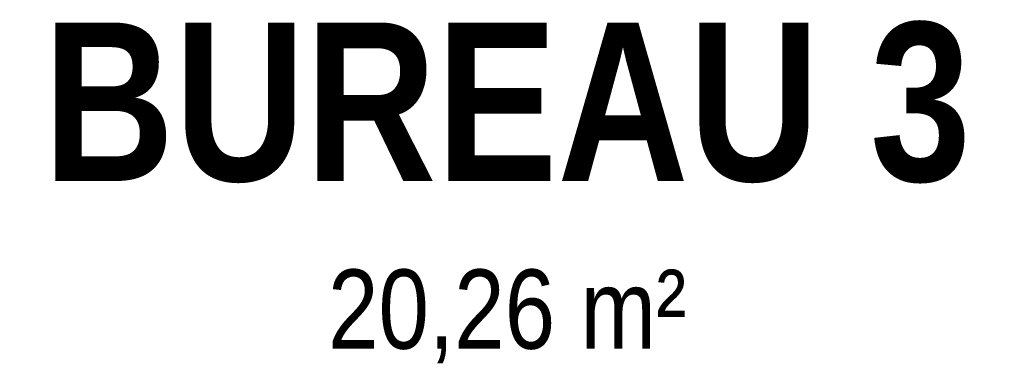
# Model space of a CAD drawing. Extents: x -6068 to 35118, y -17738 to 67348.
# Tile 227 of 243: x 1169 to 1294, y 23589 to 23634. Entities that reach past the tile are written whole.
import ezdxf
from ezdxf.enums import TextEntityAlignment as Align

# ---------------------------------------------------------------- set-up
doc = ezdxf.new("R2010")
doc.units = 0
doc.header["$LTSCALE"] = 15
doc.linetypes.add('Continua', pattern=[0])
doc.linetypes.add('Cui_CONTINU', pattern=[0])
doc.layers.add('PIS-fond de plan', color=7, linetype='Cui_CONTINU')
doc.layers.add('Pièce - Notes - NIVEAUX - Style par défaut', color=7, linetype='Continua', lineweight=0, true_color=0x000000)
doc.styles.add('Arial Narrow', font='ARIALN.TTF')
doc.styles.add('Arial Narrow Bold', font='ARIALNB.TTF')

# ---------------------------------------------------------------- blocks, each defined once
blk = doc.blocks.new('EDP_Niveau 1_2025 09 17')
at = {"layer": 'Pièce - Notes - NIVEAUX - Style par défaut', "color": 18, "true_color": 0x000000, "style": 'Arial Narrow Bold'}
blk.add_text('BUREAU 3', height=20.205, dxfattribs=at).set_placement((1230.8, -386.96), align=Align.CENTER)
at = {"layer": 'Pièce - Notes - NIVEAUX - Style par défaut', "color": 8, "true_color": 0x808080, "style": 'Arial Narrow'}
blk.add_text('20,26 m²', height=10.103, dxfattribs=at).set_placement((1230.8, -398.26), align=Align.TOP_CENTER)

msp = doc.modelspace()

# ---------------------------------------------------------------- block references
at = {"layer": 'PIS-fond de plan'}
msp.add_blockref('EDP_Niveau 1_2025 09 17', (0, 24000), dxfattribs=at)

doc.saveas('drawing.dxf')
